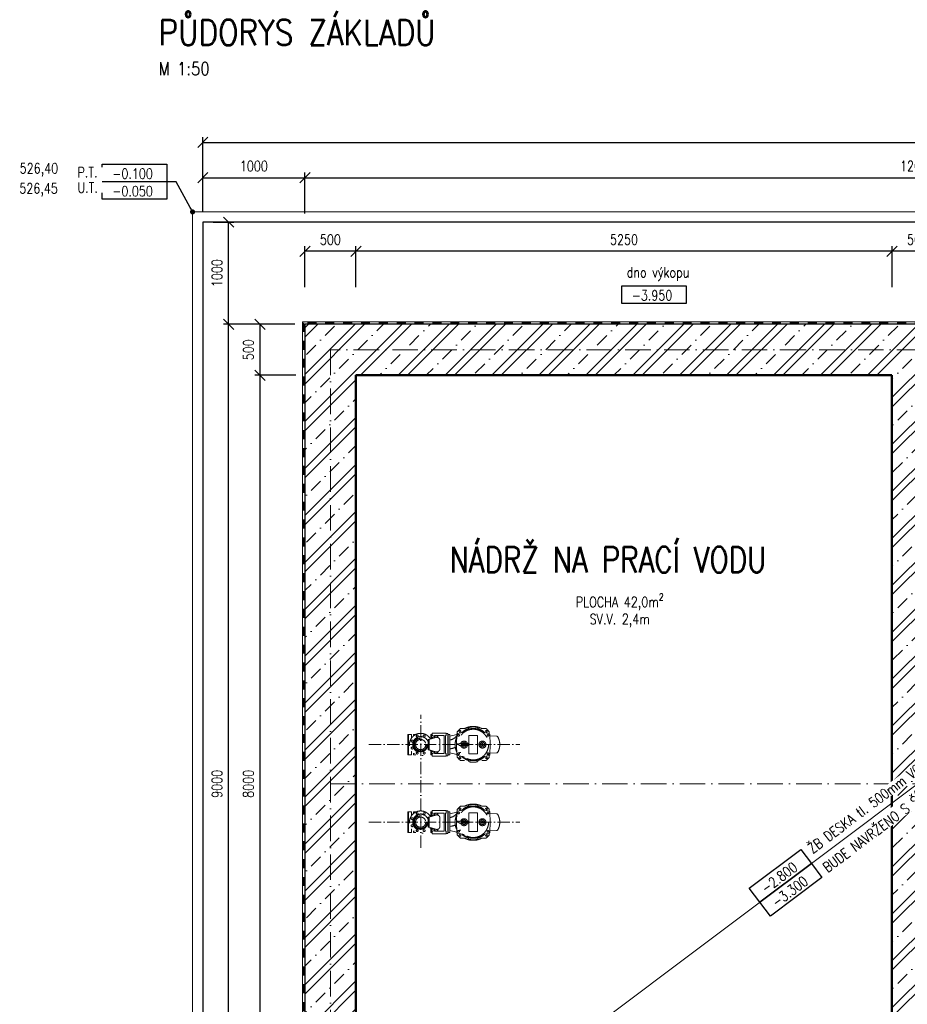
# Model space of a CAD drawing. Header units: millimetres. Extents: x 915 to 59085, y -9222 to 43090.
# Tile 72 of 79: x 915 to 9609, y 18686 to 28327. Entities that reach past the tile are written whole.
import ezdxf
from ezdxf import colors
from ezdxf.entities.mleader import LeaderData, LeaderLine
from ezdxf.enums import TextEntityAlignment as Align
from ezdxf.math import Vec2, Vec3

# ---------------------------------------------------------------- set-up
doc = ezdxf.new("R2010")
doc.units = ezdxf.units.MM
doc.header["$LTSCALE"] = 50
doc.set_wipeout_variables(frame=1)
for name, pattern in [('A_CARA_15', [7.6, 5, -1.3, 0, -1.3]), ('A_CARA_16', [11.4, 6, -1.8, 0, -1.8, 0, -1.8]), ('ACAD_ISO10W100', [18, 12, -3, 0, -3]), ('IZOL', [3.5, 1.75, -1.75])]:
    doc.linetypes.add(name, pattern=pattern)
doc.layers.get('Defpoints').update_dxf_attribs({"color": 132})
for name, color, linetype, lineweight in [('CA_HYDROIZOLACE', 62, 'IZOL', 35), ('CA_KOTY', 3, 'Continuous', 25), ('CA_OSY', 5, 'A_CARA_15', 18), ('CA_POHHRA18', 8, 'Continuous', 18), ('CA_POHHRA25', 7, 'Continuous', 25), ('CA_REZY', 1, 'Continuous', 50), ('CA_SRAFY', 9, 'Continuous', 13), ('CA_TEXT25', 7, 'Continuous', 25), ('CA_TEXT5', 1, 'Continuous', 50), ('CA_TG', 9, 'A_CARA_16', 13)]:
    doc.layers.add(name, color=color, linetype=linetype, lineweight=lineweight)
doc.layers.add('Obrysy', color=2, linetype='Continuous')
doc.styles.add('ARIAL', font='arial.ttf')
doc.styles.add('ROMANS', font='romans.shx', dxfattribs={"width": 0.8})
doc.dimstyles.new('A-50_(2.5)', dxfattribs={"dimscale": 50, "dimtxt": 2, "dimasz": 2, "dimexe": 1, "dimexo": 2, "dimgap": 0, "dimtad": 0, "dimdec": 0, "dimrnd": 1, "dimtxsty": 'ROMANS', "dimblk1": 'OBLIQUE', "dimblk2": 'OBLIQUE', "dimsah": 1, "dimcen": 2, "dimclrd": 256, "dimclre": 256, "dimclrt": 256, "dimadec": 1, "dimazin": 2, "dimtfac": 0.714286, "dimtdec": 0, "dimtmove": 0, "dimatfit": 3, "dimldrblk": 'DOTSMALL', "dimfxl": 7, "dimfxlon": 1, "dimtvp": 1.142857, "dimtfill": 1, "dimtolj": 1, "dimlwd": -1, "dimlwe": -1, "dimarcsym": 0})

# ---------------------------------------------------------------- blocks, each defined once
blk = doc.blocks.new('vk')
blk.add_lwpolyline([(-595, 344), (669, 344), (669, 0), (-595, 0)], close=True)
blk.add_wipeout([(-595, 344), (669, 344), (669, 0), (-595, 0)])
blk.add_lwpolyline([(-595, 344), (669, 344), (669, 0), (-595, 0)], close=True)
at = {"style": 'ARIAL'}
blk.add_attdef('VÝŠKOVÁ_KOTA', text='', height=200, dxfattribs=at).set_placement((-2, 57), align=Align.CENTER)
blk = doc.blocks.new('_Oblique')
at = {"color": 0, "linetype": 'ByBlock', "lineweight": -2}
blk.add_line((-0.5, -0.5), (0.5, 0.5), dxfattribs=at)
blk = doc.blocks.new('*D36')
at = {"layer": 'CA_KOTY', "transparency": 16777216}
for p, q in [((9458.8, 25708.8), (9458.8, 26108.8)), ((9958.8, 26058.8), (9458.8, 26058.8)), ((9958.8, 25708.8), (9958.8, 26108.8))]:
    blk.add_line(p, q, dxfattribs=at)
at = {"layer": 'Defpoints', "color": 0, "transparency": 16777216}
for p in [(9458.8, 26058.8), (9458.8, 24844.7), (9958.8, 24844.7)]:
    blk.add_point(p, dxfattribs=at)
at = {"layer": 'CA_KOTY', "transparency": 16777216, "xscale": 100, "yscale": 100, "zscale": 100, "rotation": 180}
blk.add_blockref('_Oblique', (9458.8, 26058.8), dxfattribs=at)
at = {"layer": 'CA_KOTY', "transparency": 16777216, "xscale": 100, "yscale": 100, "zscale": 100}
blk.add_blockref('_Oblique', (9958.8, 26058.8), dxfattribs=at)
at = {"layer": 'CA_KOTY', "transparency": 16777216, "insert": (9708.8, 26173.1), "char_height": 100, "attachment_point": 5, "style": 'ROMANS', "bg_fill": 3, "box_fill_scale": 1.1, "bg_fill_color": 256, "bg_fill_true_color": 13158600, "bg_fill_transparency": 0}
blk.add_mtext('\\A1;500', dxfattribs=at)
blk = doc.blocks.new('_DotSmall')
at = {"color": 0, "linetype": 'ByBlock', "const_width": 0.5}
blk.add_lwpolyline([(-0.0625, 0, 1), (0.0625, 0, 1)], format="xyb", close=True, dxfattribs=at)
blk = doc.blocks.new('*D37')
at = {"layer": 'CA_KOTY', "transparency": 16777216}
for p, q in [((4208.8, 25708.8), (4208.8, 26108.8)), ((9458.8, 26058.8), (4208.8, 26058.8)), ((9458.8, 25708.8), (9458.8, 26108.8))]:
    blk.add_line(p, q, dxfattribs=at)
at = {"layer": 'Defpoints', "color": 0, "transparency": 16777216}
for p in [(4208.8, 26058.8), (4208.8, 24844.7), (9458.8, 24844.7)]:
    blk.add_point(p, dxfattribs=at)
at = {"layer": 'CA_KOTY', "transparency": 16777216, "xscale": 100, "yscale": 100, "zscale": 100, "rotation": 180}
blk.add_blockref('_Oblique', (4208.8, 26058.8), dxfattribs=at)
at = {"layer": 'CA_KOTY', "transparency": 16777216, "xscale": 100, "yscale": 100, "zscale": 100}
blk.add_blockref('_Oblique', (9458.8, 26058.8), dxfattribs=at)
at = {"layer": 'CA_KOTY', "transparency": 16777216, "insert": (6833.8, 26173.1), "char_height": 100, "attachment_point": 5, "style": 'ROMANS', "bg_fill": 3, "box_fill_scale": 1.1, "bg_fill_color": 256, "bg_fill_true_color": 13158600, "bg_fill_transparency": 0}
blk.add_mtext('\\A1;5250', dxfattribs=at)
blk = doc.blocks.new('*D38')
at = {"layer": 'CA_KOTY', "transparency": 16777216}
for p, q in [((3708.8, 25708.8), (3708.8, 26108.8)), ((4208.8, 26058.8), (3708.8, 26058.8)), ((4208.8, 25708.8), (4208.8, 26108.8))]:
    blk.add_line(p, q, dxfattribs=at)
at = {"layer": 'Defpoints', "color": 0, "transparency": 16777216}
for p in [(3708.8, 26058.8), (3708.8, 25344.7), (4208.8, 24844.7)]:
    blk.add_point(p, dxfattribs=at)
at = {"layer": 'CA_KOTY', "transparency": 16777216, "xscale": 100, "yscale": 100, "zscale": 100, "rotation": 180}
blk.add_blockref('_Oblique', (3708.8, 26058.8), dxfattribs=at)
at = {"layer": 'CA_KOTY', "transparency": 16777216, "xscale": 100, "yscale": 100, "zscale": 100}
blk.add_blockref('_Oblique', (4208.8, 26058.8), dxfattribs=at)
at = {"layer": 'CA_KOTY', "transparency": 16777216, "insert": (3958.8, 26173.1), "char_height": 100, "attachment_point": 5, "style": 'ROMANS', "bg_fill": 3, "box_fill_scale": 1.1, "bg_fill_color": 256, "bg_fill_true_color": 13158600, "bg_fill_transparency": 0}
blk.add_mtext('\\A1;500', dxfattribs=at)
blk = doc.blocks.new('*D40')
at = {"layer": 'CA_KOTY', "transparency": 16777216}
for p, q in [((3620, 24844.7), (3220, 24844.7)), ((3270, 16844.7), (3270, 24844.7)), ((3620, 16844.7), (3220, 16844.7))]:
    blk.add_line(p, q, dxfattribs=at)
at = {"layer": 'Defpoints', "color": 0, "transparency": 16777216}
for p in [(3270, 24844.7), (4208.8, 24844.7), (4208.8, 16844.7)]:
    blk.add_point(p, dxfattribs=at)
at = {"layer": 'CA_KOTY', "transparency": 16777216, "xscale": 100, "yscale": 100, "zscale": 100}
for p, rotation in [((3270, 24844.7), 90), ((3270, 16844.7), 270)]:
    blk.add_blockref('_Oblique', p, dxfattribs=dict(at, rotation=rotation))
at = {"layer": 'CA_KOTY', "transparency": 16777216, "insert": (3155.7, 20844.7), "char_height": 100, "attachment_point": 5, "rotation": 90, "style": 'ROMANS', "bg_fill": 3, "box_fill_scale": 1.1, "bg_fill_color": 256, "bg_fill_true_color": 13158600, "bg_fill_transparency": 0}
blk.add_mtext('\\A1;8000', dxfattribs=at)
blk = doc.blocks.new('*D41')
at = {"layer": 'CA_KOTY', "transparency": 16777216}
for p, q in [((3608.8, 25344.7), (3220, 25344.7)), ((3270, 24844.7), (3270, 25344.7)), ((3620, 24844.7), (3220, 24844.7))]:
    blk.add_line(p, q, dxfattribs=at)
at = {"layer": 'Defpoints', "color": 0, "transparency": 16777216}
for p in [(3270, 25344.7), (3708.8, 25344.7), (4208.8, 24844.7)]:
    blk.add_point(p, dxfattribs=at)
at = {"layer": 'CA_KOTY', "transparency": 16777216, "xscale": 100, "yscale": 100, "zscale": 100}
for p, rotation in [((3270, 25344.7), 90), ((3270, 24844.7), 270)]:
    blk.add_blockref('_Oblique', p, dxfattribs=dict(at, rotation=rotation))
at = {"layer": 'CA_KOTY', "transparency": 16777216, "insert": (3155.7, 25094.7), "char_height": 100, "attachment_point": 5, "rotation": 90, "style": 'ROMANS', "bg_fill": 3, "box_fill_scale": 1.1, "bg_fill_color": 256, "bg_fill_true_color": 13158600, "bg_fill_transparency": 0}
blk.add_mtext('\\A1;500', dxfattribs=at)
blk = doc.blocks.new('*D43')
at = {"layer": 'CA_KOTY', "transparency": 16777216}
for p, q in [((3312.1, 25344.7), (2912.1, 25344.7)), ((2962.1, 16344.7), (2962.1, 25344.7)), ((3312.1, 16344.7), (2912.1, 16344.7))]:
    blk.add_line(p, q, dxfattribs=at)
at = {"layer": 'Defpoints', "color": 0, "transparency": 16777216}
for p in [(2962.1, 25344.7), (3708.8, 25344.7), (3708.8, 16344.7)]:
    blk.add_point(p, dxfattribs=at)
at = {"layer": 'CA_KOTY', "transparency": 16777216, "xscale": 100, "yscale": 100, "zscale": 100}
for p, rotation in [((2962.1, 25344.7), 90), ((2962.1, 16344.7), 270)]:
    blk.add_blockref('_Oblique', p, dxfattribs=dict(at, rotation=rotation))
at = {"layer": 'CA_KOTY', "transparency": 16777216, "insert": (2847.8, 20844.7), "char_height": 100, "attachment_point": 5, "rotation": 90, "style": 'ROMANS', "bg_fill": 3, "box_fill_scale": 1.1, "bg_fill_color": 256, "bg_fill_true_color": 13158600, "bg_fill_transparency": 0}
blk.add_mtext('\\A1;9000', dxfattribs=at)
blk = doc.blocks.new('*D44')
at = {"layer": 'CA_KOTY', "transparency": 16777216}
for p, q in [((2808.8, 26344.7), (3012.1, 26344.7)), ((2962.1, 25344.7), (2962.1, 26344.7)), ((3312.1, 25344.7), (2912.1, 25344.7))]:
    blk.add_line(p, q, dxfattribs=at)
at = {"layer": 'Defpoints', "color": 0, "transparency": 16777216}
for p in [(2708.8, 26344.7), (2962.1, 26344.7), (3708.8, 25344.7)]:
    blk.add_point(p, dxfattribs=at)
at = {"layer": 'CA_KOTY', "transparency": 16777216, "xscale": 100, "yscale": 100, "zscale": 100}
for p, rotation in [((2962.1, 26344.7), 90), ((2962.1, 25344.7), 270)]:
    blk.add_blockref('_Oblique', p, dxfattribs=dict(at, rotation=rotation))
at = {"layer": 'CA_KOTY', "transparency": 16777216, "insert": (2847.8, 25844.7), "char_height": 100, "attachment_point": 5, "rotation": 90, "style": 'ROMANS', "bg_fill": 3, "box_fill_scale": 1.1, "bg_fill_color": 256, "bg_fill_true_color": 13158600, "bg_fill_transparency": 0}
blk.add_mtext('\\A1;1000', dxfattribs=at)
blk = doc.blocks.new('*D46')
at = {"layer": 'CA_KOTY', "transparency": 16777216}
for p, q in [((2708.8, 26775.3), (2708.8, 27175.3)), ((2708.8, 27125.3), (20308.8, 27125.3)), ((20308.8, 26775.3), (20308.8, 27175.3))]:
    blk.add_line(p, q, dxfattribs=at)
at = {"layer": 'Defpoints', "color": 0, "transparency": 16777216}
for p in [(20308.8, 27125.3), (2708.8, 26344.7), (20308.8, 26344.7)]:
    blk.add_point(p, dxfattribs=at)
at = {"layer": 'CA_KOTY', "transparency": 16777216, "xscale": 100, "yscale": 100, "zscale": 100, "rotation": 180}
blk.add_blockref('_Oblique', (2708.8, 27125.3), dxfattribs=at)
at = {"layer": 'CA_KOTY', "transparency": 16777216, "xscale": 100, "yscale": 100, "zscale": 100}
blk.add_blockref('_Oblique', (20308.8, 27125.3), dxfattribs=at)
at = {"layer": 'CA_KOTY', "transparency": 16777216, "insert": (11508.8, 27239.6), "char_height": 100, "attachment_point": 5, "style": 'ROMANS', "bg_fill": 3, "box_fill_scale": 1.1, "bg_fill_color": 256, "bg_fill_true_color": 13158600, "bg_fill_transparency": 0}
blk.add_mtext('\\A1;17600', dxfattribs=at)
blk = doc.blocks.new('_Dot')
at = {"layer": 'Obrysy', "color": 0, "lineweight": -2}
blk.add_line((-0.5, 0), (-1, 0), dxfattribs=at)
at = {"layer": 'Obrysy', "color": 0, "const_width": 0.5}
blk.add_lwpolyline([(-0.25, 0, 1), (0.25, 0, 1)], format="xyb", close=True, dxfattribs=at)
blk = doc.blocks.new('*D119')
at = {"layer": 'CA_KOTY', "transparency": 16777216}
for p, q in [((2708.8, 26444.7), (2708.8, 26829.2)), ((3708.8, 26429.2), (3708.8, 26829.2)), ((2708.8, 26779.2), (3708.8, 26779.2))]:
    blk.add_line(p, q, dxfattribs=at)
at = {"layer": 'Defpoints', "color": 0, "transparency": 16777216}
for p in [(3708.8, 26779.2), (2708.8, 26344.7), (3708.8, 25344.7)]:
    blk.add_point(p, dxfattribs=at)
at = {"layer": 'CA_KOTY', "transparency": 16777216, "xscale": 100, "yscale": 100, "zscale": 100, "rotation": 180}
blk.add_blockref('_Oblique', (2708.8, 26779.2), dxfattribs=at)
at = {"layer": 'CA_KOTY', "transparency": 16777216, "xscale": 100, "yscale": 100, "zscale": 100}
blk.add_blockref('_Oblique', (3708.8, 26779.2), dxfattribs=at)
at = {"layer": 'CA_KOTY', "transparency": 16777216, "insert": (3208.8, 26893.5), "char_height": 100, "attachment_point": 5, "style": 'ROMANS', "bg_fill": 3, "box_fill_scale": 1.1, "bg_fill_color": 256, "bg_fill_true_color": 13158600, "bg_fill_transparency": 0}
blk.add_mtext('\\A1;1000', dxfattribs=at)
blk = doc.blocks.new('*D120')
at = {"layer": 'CA_KOTY', "transparency": 16777216}
for p, q in [((3708.8, 26429.2), (3708.8, 26829.2)), ((15708.8, 26429.2), (15708.8, 26829.2)), ((3708.8, 26779.2), (15708.8, 26779.2))]:
    blk.add_line(p, q, dxfattribs=at)
at = {"layer": 'Defpoints', "color": 0, "transparency": 16777216}
for p in [(15708.8, 26779.2), (3708.8, 25344.7), (15708.8, 25344.7)]:
    blk.add_point(p, dxfattribs=at)
at = {"layer": 'CA_KOTY', "transparency": 16777216, "xscale": 100, "yscale": 100, "zscale": 100, "rotation": 180}
blk.add_blockref('_Oblique', (3708.8, 26779.2), dxfattribs=at)
at = {"layer": 'CA_KOTY', "transparency": 16777216, "xscale": 100, "yscale": 100, "zscale": 100}
blk.add_blockref('_Oblique', (15708.8, 26779.2), dxfattribs=at)
at = {"layer": 'CA_KOTY', "transparency": 16777216, "insert": (9708.8, 26893.5), "char_height": 100, "attachment_point": 5, "style": 'ROMANS', "bg_fill": 3, "box_fill_scale": 1.1, "bg_fill_color": 256, "bg_fill_true_color": 13158600, "bg_fill_transparency": 0}
blk.add_mtext('\\A1;12000', dxfattribs=at)
blk = doc.blocks.new('A$C0e1fa53e')
at = {"linetype": 'ACAD_ISO10W100', "ltscale": 0.2}
for p, q in [((633.9, 3374.9), (633.9, 4674.9)), ((126.5, 4384.6), (1605.6, 4384.6)), ((126.5, 3624.6), (1605.6, 3624.6))]:
    blk.add_line(p, q, dxfattribs=at)
for p, q in [((1023.8, 4540.6), (1064.3, 4540.6)), ((1102.4, 4535), (1102.4, 4543.1)), ((1195.4, 4543.1), (1195.4, 4535)), ((1233.6, 4540.6), (1274.1, 4540.6)), ((507.9, 4484.6), (507.9, 4284.6)), ((542.9, 4484.6), (507.9, 4484.6)), ((515.9, 4484.6), (515.9, 4388.6)), ((542.9, 4459.6), (542.9, 4484.6)), ((562.9, 4484.6), (562.9, 4468.6)), ((588.1, 4484.6), (562.9, 4484.6)), ((581.9, 4484.6), (582.1, 4484.5)), ((582.1, 4484.5), (582.3, 4484.5)), ((582.3, 4484.5), (582.4, 4484.4)), ((582.4, 4484.4), (582.6, 4484.3)), ((582.6, 4484.3), (582.7, 4484.1)), ((582.7, 4484.1), (582.8, 4483.9)), ((582.8, 4483.9), (583, 4483.7)), ((583, 4483.7), (583.1, 4483.4)), ((583.1, 4483.4), (583.2, 4483.1)), ((583.2, 4483.1), (583.3, 4482.8)), ((583.3, 4482.8), (583.4, 4482.4)), ((583.4, 4482.4), (583.5, 4482.3)), ((590.4, 4464.9), (593, 4464.9)), ((603.9, 4459.3), (591.3, 4462.9)), ((592.6, 4474.2), (593, 4464.9)), ((593, 4464.9), (606.3, 4461.1)), ((705.9, 4334.6), (705.9, 4434.6)), ((705.9, 4434.6), (715.9, 4434.6)), ((783.5, 4454.4), (715.9, 4434.6)), ((715.9, 4334.6), (715.9, 4434.6)), ((727.4, 4442.6), (731.8, 4442.6)), ((728.6, 4440.7), (756.7, 4456.9)), ((747.9, 4484.6), (732.9, 4484.6)), ((732.9, 4443.2), (732.9, 4484.6)), ((732.9, 4461.9), (740.9, 4461.9)), ((740.9, 4447.8), (740.9, 4484.6)), ((747.9, 4472.6), (747.9, 4497.6)), ((884.9, 4497.6), (747.9, 4497.6)), ((747.9, 4472.6), (756.7, 4472.6)), ((756.7, 4472.6), (756.7, 4446.5)), ((768.6, 4450), (768.6, 4472.6)), ((768.6, 4472.6), (864.3, 4472.6)), ((782.4, 4454), (782.4, 4472.6)), ((782.9, 4472.6), (782.9, 4471.3)), ((789.9, 4457.3), (789.9, 4455.5)), ((789.9, 4457.3), (793.9, 4457.3)), ((793.9, 4457.3), (793.9, 4455.5)), ((798.9, 4454.7), (798.9, 4472.6)), ((803.4, 4472.6), (803.4, 4453.3)), ((864.3, 4472.6), (864.3, 4296.6)), ((876.2, 4472.6), (884.9, 4472.6)), ((876.2, 4296.6), (876.2, 4472.6)), ((884.9, 4472.6), (884.9, 4497.6)), ((884.9, 4494.6), (898.9, 4494.6)), ((898.9, 4494.6), (898.9, 4274.6)), ((898.9, 4448.8), (901.9, 4450.6)), ((901.9, 4284.6), (901.9, 4484.6)), ((901.9, 4484.6), (920.9, 4484.6)), ((920.9, 4284.6), (920.9, 4484.6)), ((920.9, 4465.5), (986.5, 4483)), ((983.9, 4384.6), (986.5, 4482.3)), ((992.9, 4491.4), (992.9, 4509.7)), ((994.4, 4491.8), (1060.7, 4505.9)), ((1106.4, 4474.6), (1191.4, 4474.6)), ((1106.4, 4391.9), (1106.4, 4474.6)), ((1191.4, 4474.6), (1191.4, 4294.6)), ((1237.1, 4505.9), (1303.5, 4491.8)), ((1284.7, 4470.9), (1300.7, 4470.1)), ((1304.9, 4509.7), (1304.9, 4491.4)), ((1311.4, 4482.3), (1313.9, 4384.6)), ((1311.7, 4469.5), (1376.9, 4466.1)), ((507.9, 4388.6), (524, 4388.6)), ((507.9, 4380.6), (524, 4380.6)), ((513, 4380.6), (513, 4388.6)), ((515.9, 4380.6), (515.9, 4284.6)), ((821.9, 4343.6), (821.9, 4425.6)), ((986.5, 4286.9), (983.9, 4384.6)), ((1018.2, 4394.6), (1099.6, 4394.6)), ((1099.6, 4374.6), (1018.2, 4374.6)), ((1106.4, 4294.6), (1106.4, 4377.2)), ((1313.9, 4384.6), (1311.4, 4286.9)), ((542.9, 4284.6), (507.9, 4284.6)), ((542.9, 4284.6), (542.9, 4309.6)), ((562.9, 4300.5), (562.9, 4284.6)), ((588.1, 4284.6), (562.9, 4284.6)), ((582, 4284.6), (581.9, 4284.6)), ((582.2, 4284.6), (582, 4284.6)), ((582.3, 4284.7), (582.2, 4284.6)), ((582.5, 4284.8), (582.3, 4284.7)), ((582.6, 4284.9), (582.5, 4284.8)), ((582.8, 4285.1), (582.6, 4284.9)), ((582.9, 4285.3), (582.8, 4285.1)), ((583, 4285.6), (582.9, 4285.3)), ((583.2, 4285.8), (583, 4285.6)), ((583.3, 4286.1), (583.2, 4285.8)), ((583.4, 4286.5), (583.3, 4286.1)), ((583.5, 4286.8), (583.4, 4286.5)), ((590.4, 4304.2), (593, 4304.2)), ((591.3, 4306.2), (603.9, 4309.8)), ((593, 4304.2), (592.6, 4294.9)), ((606.3, 4308.1), (593, 4304.2)), ((705.9, 4334.6), (715.9, 4334.6)), ((715.9, 4334.6), (783.5, 4314.8)), ((731.8, 4326.6), (727.4, 4326.6)), ((756.7, 4312.2), (728.6, 4328.5)), ((732.9, 4284.6), (732.9, 4325.9)), ((732.9, 4307.2), (740.9, 4307.2)), ((747.9, 4284.6), (732.9, 4284.6)), ((740.9, 4284.6), (740.9, 4321.3)), ((756.7, 4296.6), (747.9, 4296.6)), ((747.9, 4271.6), (747.9, 4296.6)), ((747.9, 4271.6), (884.9, 4271.6)), ((756.7, 4322.6), (756.7, 4296.6)), ((768.6, 4296.6), (768.6, 4319.1)), ((864.3, 4296.6), (768.6, 4296.6)), ((782.4, 4296.6), (782.4, 4315.1)), ((782.9, 4297.8), (782.9, 4296.6)), ((789.9, 4313.6), (789.9, 4311.8)), ((789.9, 4311.8), (793.9, 4311.8)), ((793.9, 4313.6), (793.9, 4311.8)), ((798.9, 4296.6), (798.9, 4314.4)), ((803.4, 4315.9), (803.4, 4296.6)), ((884.9, 4296.6), (876.2, 4296.6)), ((884.9, 4271.6), (884.9, 4296.6)), ((898.9, 4274.6), (884.9, 4274.6)), ((901.9, 4318.6), (898.9, 4320.3)), ((920.9, 4284.6), (901.9, 4284.6)), ((986.5, 4286.1), (920.9, 4303.7)), ((992.9, 4259.4), (992.9, 4277.8)), ((1060.7, 4263.2), (994.4, 4277.3)), ((1191.4, 4294.6), (1106.4, 4294.6)), ((1303.5, 4277.3), (1237.1, 4263.2)), ((1300.7, 4299.1), (1284.7, 4298.2)), ((1304.9, 4277.8), (1304.9, 4259.4)), ((1376.9, 4303.1), (1311.7, 4299.6)), ((1064.3, 4228.6), (1023.8, 4228.6)), ((1102.4, 4226.1), (1102.4, 4234.1)), ((1195.4, 4234.1), (1195.4, 4226.1)), ((1274.1, 4228.6), (1233.6, 4228.6)), ((1023.8, 3780.6), (1064.3, 3780.6)), ((1102.4, 3775), (1102.4, 3783.1)), ((1195.4, 3783.1), (1195.4, 3775)), ((1233.6, 3780.6), (1274.1, 3780.6)), ((507.9, 3724.6), (507.9, 3524.6)), ((542.9, 3724.6), (507.9, 3724.6)), ((515.9, 3724.6), (515.9, 3628.6)), ((542.9, 3699.6), (542.9, 3724.6)), ((562.9, 3724.6), (562.9, 3708.6)), ((588.1, 3724.6), (562.9, 3724.6)), ((581.9, 3724.6), (582.1, 3724.5)), ((582.1, 3724.5), (582.3, 3724.5)), ((582.3, 3724.5), (582.4, 3724.4)), ((582.4, 3724.4), (582.6, 3724.3)), ((582.6, 3724.3), (582.7, 3724.1)), ((582.7, 3724.1), (582.8, 3723.9)), ((582.8, 3723.9), (583, 3723.7)), ((583, 3723.7), (583.1, 3723.4)), ((583.1, 3723.4), (583.2, 3723.1)), ((583.2, 3723.1), (583.3, 3722.8)), ((583.3, 3722.8), (583.4, 3722.4)), ((583.4, 3722.4), (583.5, 3722.3)), ((590.4, 3704.9), (593, 3704.9)), ((603.9, 3699.3), (591.3, 3702.9)), ((592.6, 3714.2), (593, 3704.9)), ((593, 3704.9), (606.3, 3701.1)), ((705.9, 3574.6), (705.9, 3674.6)), ((705.9, 3674.6), (715.9, 3674.6)), ((783.5, 3694.4), (715.9, 3674.6)), ((715.9, 3574.6), (715.9, 3674.6)), ((727.4, 3682.6), (731.8, 3682.6)), ((728.6, 3680.7), (756.7, 3696.9)), ((747.9, 3724.6), (732.9, 3724.6)), ((732.9, 3683.2), (732.9, 3724.6)), ((732.9, 3701.9), (740.9, 3701.9)), ((740.9, 3687.8), (740.9, 3724.6)), ((747.9, 3712.6), (747.9, 3737.6)), ((884.9, 3737.6), (747.9, 3737.6)), ((747.9, 3712.6), (756.7, 3712.6)), ((756.7, 3712.6), (756.7, 3686.5)), ((768.6, 3690), (768.6, 3712.6)), ((768.6, 3712.6), (864.3, 3712.6)), ((782.4, 3694), (782.4, 3712.6)), ((782.9, 3712.6), (782.9, 3711.3)), ((789.9, 3697.3), (789.9, 3695.5)), ((789.9, 3697.3), (793.9, 3697.3)), ((793.9, 3697.3), (793.9, 3695.5)), ((798.9, 3694.7), (798.9, 3712.6)), ((803.4, 3712.6), (803.4, 3693.3)), ((821.9, 3583.6), (821.9, 3665.6)), ((864.3, 3712.6), (864.3, 3536.6)), ((876.2, 3712.6), (884.9, 3712.6)), ((876.2, 3536.6), (876.2, 3712.6)), ((884.9, 3712.6), (884.9, 3737.6)), ((884.9, 3734.6), (898.9, 3734.6)), ((898.9, 3734.6), (898.9, 3514.6)), ((898.9, 3688.8), (901.9, 3690.6)), ((901.9, 3524.6), (901.9, 3724.6)), ((901.9, 3724.6), (920.9, 3724.6)), ((920.9, 3524.6), (920.9, 3724.6)), ((920.9, 3705.5), (986.5, 3723)), ((983.9, 3624.6), (986.5, 3722.3)), ((992.9, 3731.4), (992.9, 3749.7)), ((994.4, 3731.8), (1060.7, 3745.9)), ((1106.4, 3714.6), (1191.4, 3714.6)), ((1106.4, 3631.9), (1106.4, 3714.6)), ((1191.4, 3714.6), (1191.4, 3534.6)), ((1237.1, 3745.9), (1303.5, 3731.8)), ((1284.7, 3710.9), (1300.7, 3710.1)), ((1304.9, 3749.7), (1304.9, 3731.4)), ((1311.4, 3722.3), (1313.9, 3624.6)), ((1311.7, 3709.5), (1376.9, 3706.1)), ((507.9, 3628.6), (524, 3628.6)), ((507.9, 3620.6), (524, 3620.6)), ((513, 3620.6), (513, 3628.6)), ((515.9, 3620.6), (515.9, 3524.6)), ((705.9, 3574.6), (715.9, 3574.6)), ((715.9, 3574.6), (783.5, 3554.8)), ((756.7, 3552.2), (728.6, 3568.5)), ((986.5, 3526.9), (983.9, 3624.6)), ((1018.2, 3634.6), (1099.6, 3634.6)), ((1099.6, 3614.6), (1018.2, 3614.6)), ((1106.4, 3534.6), (1106.4, 3617.2)), ((1313.9, 3624.6), (1311.4, 3526.9)), ((542.9, 3524.6), (507.9, 3524.6)), ((542.9, 3524.6), (542.9, 3549.6)), ((562.9, 3540.5), (562.9, 3524.6)), ((588.1, 3524.6), (562.9, 3524.6)), ((582, 3524.6), (581.9, 3524.6)), ((582.2, 3524.6), (582, 3524.6)), ((582.3, 3524.7), (582.2, 3524.6)), ((582.5, 3524.8), (582.3, 3524.7)), ((582.6, 3524.9), (582.5, 3524.8)), ((582.8, 3525.1), (582.6, 3524.9)), ((582.9, 3525.3), (582.8, 3525.1)), ((583, 3525.6), (582.9, 3525.3)), ((583.2, 3525.8), (583, 3525.6)), ((583.3, 3526.1), (583.2, 3525.8)), ((583.4, 3526.5), (583.3, 3526.1)), ((583.5, 3526.8), (583.4, 3526.5)), ((590.4, 3544.2), (593, 3544.2)), ((591.3, 3546.2), (603.9, 3549.8)), ((593, 3544.2), (592.6, 3534.9)), ((606.3, 3548.1), (593, 3544.2)), ((731.8, 3566.6), (727.4, 3566.6)), ((732.9, 3524.6), (732.9, 3565.9)), ((732.9, 3547.2), (740.9, 3547.2)), ((747.9, 3524.6), (732.9, 3524.6)), ((740.9, 3524.6), (740.9, 3561.3)), ((756.7, 3536.6), (747.9, 3536.6)), ((747.9, 3511.6), (747.9, 3536.6)), ((747.9, 3511.6), (884.9, 3511.6)), ((756.7, 3562.6), (756.7, 3536.6)), ((768.6, 3536.6), (768.6, 3559.1)), ((864.3, 3536.6), (768.6, 3536.6)), ((782.4, 3536.6), (782.4, 3555.1)), ((782.9, 3537.8), (782.9, 3536.6)), ((789.9, 3553.6), (789.9, 3551.8)), ((789.9, 3551.8), (793.9, 3551.8)), ((793.9, 3553.6), (793.9, 3551.8)), ((798.9, 3536.6), (798.9, 3554.4)), ((803.4, 3555.9), (803.4, 3536.6)), ((884.9, 3536.6), (876.2, 3536.6)), ((884.9, 3511.6), (884.9, 3536.6)), ((898.9, 3514.6), (884.9, 3514.6)), ((901.9, 3558.6), (898.9, 3560.3)), ((920.9, 3524.6), (901.9, 3524.6)), ((986.5, 3526.1), (920.9, 3543.7)), ((992.9, 3499.4), (992.9, 3517.8)), ((1060.7, 3503.2), (994.4, 3517.3)), ((1102.4, 3466.1), (1102.4, 3474.1)), ((1191.4, 3534.6), (1106.4, 3534.6)), ((1195.4, 3474.1), (1195.4, 3466.1)), ((1303.5, 3517.3), (1237.1, 3503.2)), ((1300.7, 3539.1), (1284.7, 3538.2)), ((1304.9, 3517.8), (1304.9, 3499.4)), ((1376.9, 3543.1), (1311.7, 3539.6)), ((1064.3, 3468.6), (1023.8, 3468.6)), ((1274.1, 3468.6), (1233.6, 3468.6))]:
    blk.add_line(p, q)
for centre, radius in [((1148.9, 4384.6), 150), ((633.9, 4384.6), 70), ((633.9, 4384.6), 62), ((633.9, 4384.6), 50), ((599.5, 4467.7), 9.5), ((668.4, 4467.7), 9.5), ((1004.9, 4474.6), 9), ((1292.9, 4474.6), 9), ((550.8, 4419), 9.5), ((550.8, 4350.1), 9.5), ((1238.9, 4384.6), 34.4), ((1238.9, 4384.6), 22.5), ((1238.9, 4384.6), 10), ((599.5, 4301.4), 9.5), ((668.4, 4301.4), 9.5), ((1004.9, 4294.6), 9), ((1292.9, 4294.6), 9), ((1148.9, 3624.6), 150), ((550.8, 3659), 9.5), ((633.9, 3624.6), 70), ((633.9, 3624.6), 62), ((633.9, 3624.6), 50), ((599.5, 3707.7), 9.5), ((668.4, 3707.7), 9.5), ((1004.9, 3714.6), 9), ((1292.9, 3714.6), 9), ((550.8, 3590.1), 9.5), ((1238.9, 3624.6), 34.4), ((1238.9, 3624.6), 22.5), ((1238.9, 3624.6), 10), ((599.5, 3541.4), 9.5), ((668.4, 3541.4), 9.5), ((1004.9, 3534.6), 9), ((1292.9, 3534.6), 9)]:
    blk.add_circle(centre, radius)
for centre, radius, start, end in [((1148.9, 4384.6), 200, 128.73942, 141.26058), ((1148.9, 4384.6), 162.5, 106.62783, 134.52636), ((1148.9, 4384.6), 157.5, 48.44826, 131.55174), ((1148.9, 4379.6), 182.5, 90, 118.0921), ((1148.9, 4384.6), 177.5, 61.50674, 118.49326), ((1112.4, 4543.1), 10, 104.08336, 180), ((1148.9, 4397.6), 160, 75.91664, 104.08336), ((1185.4, 4543.1), 10, 0, 75.91664), ((1148.9, 4384.6), 162.5, 45.47364, 73.37217), ((1148.9, 4384.6), 200, 38.73942, 51.26058), ((633.9, 4384.6), 110, 29.4269, 330.5731), ((552.9, 4459.6), 10, 180, 232.0353), ((633.9, 4384.6), 78, 22.61986, 337.38014), ((800.7, 4424.6), 50, 106.2602, 111.38549), ((791.9, 4425.6), 30, 0, 106.32529), ((898.9, 4539.6), 112.6, 281.26601, 320.7406), ((1148.9, 4384.6), 177.5, 156.81959, 203.18041), ((996.5, 4482), 10, 102, 178.5), ((1148.9, 4384.6), 162.5, 146.18449, 149.80474), ((1019.9, 4513.6), 8.75, 9.015, 260.985), ((1148.9, 4384.6), 177.5, 132.71394, 137.28606), ((1278, 4513.6), 8.75, 279.015, 170.985), ((1148.9, 4384.6), 177.5, 42.71394, 47.28606), ((1148.9, 4384.6), 162.5, 32.0494, 33.81551), ((1301.4, 4482), 10, 1.5, 78), ((1376.9, 4450.1), 16, 50.11262, 90), ((1258.9, 4384.6), 150, 328.76746, 31.23254), ((791.9, 4343.6), 30, 253.67471, 0), ((898.9, 4539.6), 197.5, 276.39559, 292.22249), ((1018.2, 4384.6), 10, 90, 270), ((1058.9, 4384.6), 34.4, 16.89794, 163.10206), ((1058.9, 4384.6), 34.4, 196.89794, 343.10206), ((1058.9, 4384.6), 22.5, 26.3878, 153.6122), ((1058.9, 4384.6), 22.5, 206.3878, 333.6122), ((1099.6, 4384.6), 10, 270, 90), ((552.9, 4309.6), 10, 127.9647, 180), ((800.7, 4344.6), 50, 248.61451, 253.7398), ((996.5, 4287.1), 10, 181.5, 258), ((1148.9, 4384.6), 200, 218.73942, 231.26058), ((1148.9, 4384.6), 162.5, 210.19526, 213.81551), ((1019.9, 4255.5), 8.75, 99.015, 350.985), ((1148.9, 4384.6), 177.5, 222.71394, 227.28606), ((1148.9, 4384.6), 162.5, 225.47364, 253.37217), ((1148.9, 4384.6), 157.5, 228.44826, 311.55174), ((1148.9, 4384.6), 162.5, 286.62783, 314.52636), ((1278, 4255.5), 8.75, 189.015, 80.985), ((1148.9, 4384.6), 177.5, 312.71394, 317.28606), ((1148.9, 4384.6), 200, 308.73942, 321.26058), ((1148.9, 4384.6), 162.5, 326.18449, 327.9506), ((1301.4, 4287.1), 10, 282, 358.5), ((1376.9, 4319.1), 16, 270, 309.88738), ((1112.4, 4226.1), 10, 180, 255.91664), ((1148.9, 4371.6), 160, 255.91664, 284.08336), ((1185.4, 4226.1), 10, 284.08336, 0), ((1148.9, 3624.6), 200, 128.73942, 141.26058), ((1019.9, 3753.6), 8.75, 9.015, 260.985), ((1148.9, 3624.6), 162.5, 106.62783, 134.52636), ((1148.9, 3624.6), 157.5, 48.44826, 131.55174), ((1148.9, 3619.6), 182.5, 90, 118.0921), ((1148.9, 3624.6), 177.5, 61.50674, 118.49326), ((1112.4, 3783.1), 10, 104.08336, 180), ((1148.9, 3637.6), 160, 75.91664, 104.08336), ((1185.4, 3783.1), 10, 0, 75.91664), ((1148.9, 3624.6), 162.5, 45.47364, 73.37217), ((1278, 3753.6), 8.75, 279.015, 170.985), ((1148.9, 3624.6), 200, 38.73942, 51.26058), ((633.9, 3624.6), 110, 29.4269, 330.5731), ((552.9, 3699.6), 10, 180, 232.0353), ((633.9, 3624.6), 78, 22.61986, 337.38014), ((800.7, 3664.6), 50, 106.2602, 111.38549), ((791.9, 3665.6), 30, 0, 106.32529), ((898.9, 3779.6), 112.6, 281.26601, 320.7406), ((1148.9, 3624.6), 177.5, 156.81959, 203.18041), ((996.5, 3722), 10, 102, 178.5), ((1148.9, 3624.6), 162.5, 146.18449, 149.80474), ((1148.9, 3624.6), 177.5, 132.71394, 137.28606), ((1148.9, 3624.6), 177.5, 42.71394, 47.28606), ((1148.9, 3624.6), 162.5, 32.0494, 33.81551), ((1301.4, 3722), 10, 1.5, 78), ((1376.9, 3690.1), 16, 50.11262, 90), ((1258.9, 3624.6), 150, 328.76746, 31.23254), ((791.9, 3583.6), 30, 253.67471, 0), ((898.9, 3779.6), 197.5, 276.39559, 292.22249), ((1018.2, 3624.6), 10, 90, 270), ((1058.9, 3624.6), 34.4, 16.89794, 163.10206), ((1058.9, 3624.6), 34.4, 196.89794, 343.10206), ((1058.9, 3624.6), 22.5, 26.3878, 153.6122), ((1058.9, 3624.6), 22.5, 206.3878, 333.6122), ((1099.6, 3624.6), 10, 270, 90), ((552.9, 3549.6), 10, 127.9647, 180), ((800.7, 3584.6), 50, 248.61451, 253.7398), ((996.5, 3527.1), 10, 181.5, 258), ((1148.9, 3624.6), 200, 218.73942, 231.26058), ((1148.9, 3624.6), 162.5, 210.19526, 213.81551), ((1019.9, 3495.5), 8.75, 99.015, 350.985), ((1148.9, 3624.6), 177.5, 222.71394, 227.28606), ((1148.9, 3624.6), 162.5, 225.47364, 253.37217), ((1148.9, 3624.6), 157.5, 228.44826, 311.55174), ((1148.9, 3624.6), 162.5, 286.62783, 314.52636), ((1278, 3495.5), 8.75, 189.015, 80.985), ((1148.9, 3624.6), 177.5, 312.71394, 317.28606), ((1148.9, 3624.6), 200, 308.73942, 321.26058), ((1148.9, 3624.6), 162.5, 326.18449, 327.9506), ((1301.4, 3527.1), 10, 282, 358.5), ((1376.9, 3559.1), 16, 270, 309.88738), ((1148.9, 3624.6), 177.5, 241.50674, 298.49326), ((1112.4, 3466.1), 10, 180, 255.91664), ((1148.9, 3611.6), 160, 255.91664, 284.08336), ((1185.4, 3466.1), 10, 284.08336, 0)]:
    blk.add_arc(centre, radius, start, end)

msp = doc.modelspace()

# ---------------------------------------------------------------- hatches: boundary and pattern name
at = {"layer": 'CA_SRAFY'}
h = msp.add_hatch(dxfattribs=at)
h.set_pattern_fill('ZELEZOBETON', color=256, scale=65)
h.set_pattern_definition([(45, (0, 0), (-229.8097, 229.8097), []), (45, (91.92, 0), (-229.8097, 229.8097), []), (45, (275.77, 0), (-137.886, 321.7336), [130, -65, 0, -65])])
h.paths.add_polyline_path([(15708.76, 25344.7), (3708.76, 25344.7), (3708.76, 16344.7), (15708.76, 16344.7)])
h.paths.add_polyline_path([(9458.76, 24844.7), (9458.76, 16844.7), (4208.76, 16844.7), (4208.76, 24844.7)], flags=16)
h.paths.add_polyline_path([(9958.76, 24844.7), (15208.76, 24844.7), (15208.76, 16844.7), (9958.76, 16844.7)], flags=16)

# ---------------------------------------------------------------- linework, layer by layer
at = {"layer": 'CA_HYDROIZOLACE'}
msp.add_lwpolyline([(3696.26, 16332.2), (15721.26, 16332.2), (15721.26, 25357.2), (3696.26, 25357.2)], close=True, dxfattribs=at)
at = {"layer": 'CA_OSY'}
msp.add_line((3958.76, 20844.7), (15458.76, 20844.7), dxfattribs=at)
at = {"layer": 'CA_POHHRA18'}
for points in [[(2608.76, 15244.7), (16808.76, 15244.7), (16808.76, 17744.7), (20408.76, 17744.7), (20408.76, 26444.7), (2608.76, 26444.7)], [(3683.76, 16319.7), (15733.76, 16319.7), (15733.76, 25369.7), (3683.76, 25369.7)]]:
    msp.add_lwpolyline(points, close=True, dxfattribs=at)
at = {"layer": 'CA_POHHRA25'}
for points in [[(2708.76, 15344.7), (16708.76, 15344.7), (16708.76, 17844.7), (20308.76, 17844.7), (20308.76, 26344.7), (2708.76, 26344.7)], [(3708.76, 16344.7), (15708.76, 16344.7), (15708.76, 25344.7), (3708.76, 25344.7)]]:
    msp.add_lwpolyline(points, close=True, dxfattribs=at)
at = {"layer": 'CA_REZY'}
msp.add_line((9458.76, 24844.7), (9458.76, 16844.7), dxfattribs=at)
msp.add_lwpolyline([(9458.76, 24844.7), (4208.76, 24844.7), (4208.76, 16844.7), (9458.76, 16844.7)], dxfattribs=at)

# ---------------------------------------------------------------- texts
at = {"layer": 'CA_KOTY', "color": 9, "char_height": 100, "width": 1.833200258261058e-12, "attachment_point": 7, "style": 'ROMANS', "bg_fill": 3, "box_fill_scale": 1.05, "bg_fill_color": 256, "bg_fill_transparency": 0}
for s, insert in [('526,40', (915.46, 26791.03)), ('526,45', (911.75, 26594.52))]:
    msp.add_mtext(s, dxfattribs=dict(at, insert=insert))
at = {"layer": 'CA_TEXT5', "char_height": 250, "width": 4.547473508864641e-12, "attachment_point": 1, "style": 'ROMANS'}
for s, insert in [('\\pxql;{\\W0.85;PŮDORYS ZÁKLADŮ\\P\\H0.5x;\\C7;M 1:50}', (2275.39, 28326.56)), ('\\A1;NÁDRŽ NA PRACÍ VODU', (5124.98, 23165.59))]:
    msp.add_mtext(s, dxfattribs=dict(at, insert=insert))

# ---------------------------------------------------------------- next in the draw order: block references
at = {"layer": 'CA_KOTY'}
ref = msp.add_blockref('vk', (2022.13, 26740.61), dxfattribs=dict(at, xscale=0.5, yscale=0.5, zscale=0.5))
ref.add_attrib('VÝŠKOVÁ_KOTA', '-0.100', dxfattribs={"height": 100, "style": 'ROMANS', "width": 0.8}).set_placement((2021.23, 26769.31), align=Align.CENTER)
ref = msp.add_blockref('vk', (7109.64, 25548.82), dxfattribs=dict(at, xscale=0.5, yscale=0.5, zscale=0.5))
ref.add_attrib('VÝŠKOVÁ_KOTA', '-3.950', dxfattribs={"height": 100, "style": 'ROMANS', "width": 0.8}).set_placement((7108.74, 25577.51), align=Align.CENTER)
ref = msp.add_blockref('vk', (8402.18, 19864.77), dxfattribs=dict(at, xscale=0.5, yscale=0.5, zscale=0.5, rotation=36.86989764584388))
ref.add_attrib('VÝŠKOVÁ_KOTA', '-2.800', dxfattribs={"height": 100, "rotation": 36.869898, "style": 'ROMANS', "width": 0.8}).set_placement((8384.24, 19887.19), align=Align.CENTER)

# ---------------------------------------------------------------- next in the draw order: block references
ref = msp.add_blockref('vk', (2022.13, 26568.71), dxfattribs=dict(at, xscale=0.5, yscale=0.5, zscale=0.5))
ref.add_attrib('VÝŠKOVÁ_KOTA', '-0.050', dxfattribs={"height": 100, "style": 'ROMANS', "width": 0.8}).set_placement((2021.23, 26597.41), align=Align.CENTER)
ref = msp.add_blockref('vk', (8505.32, 19727.25), dxfattribs=dict(at, xscale=0.5, yscale=0.5, zscale=0.5, rotation=36.86989764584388))
ref.add_attrib('VÝŠKOVÁ_KOTA', '-3.300', dxfattribs={"height": 100, "rotation": 36.869898, "style": 'ROMANS', "width": 0.8}).set_placement((8487.38, 19749.67), align=Align.CENTER)
at = {"layer": 'CA_TG'}
msp.add_blockref('A$C0e1fa53e', (4208.76, 16844.7), dxfattribs=at)

# ---------------------------------------------------------------- next in the draw order: linework, layer by layer
at = {"layer": 'CA_OSY'}
msp.add_lwpolyline([(3958.76, 16594.7), (15458.76, 16594.7), (15458.76, 25094.7), (3958.76, 25094.7)], close=True, dxfattribs=at)
at = {"layer": 'CA_POHHRA18'}
msp.add_line((3708.76, 16344.7), (15708.76, 25344.7), dxfattribs=at)

# ---------------------------------------------------------------- next in the draw order: texts
at = {"layer": 'CA_KOTY', "insert": (8701.69, 20129.93), "char_height": 100, "width": 1.833200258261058e-12, "attachment_point": 7, "rotation": 36.869898, "style": 'ROMANS', "bg_fill": 3, "box_fill_scale": 1.05, "bg_fill_color": 256, "bg_fill_transparency": 0}
msp.add_mtext('\\A1;ŽB DESKA tl. 500mm VODONEPROPUSTNÝ BETON C30/37 XC2, XF3, XA2', dxfattribs=at)
at = {"layer": 'CA_TEXT25', "insert": (6792.32, 22708.85), "char_height": 100, "attachment_point": 2, "style": 'ROMANS', "bg_fill": 3, "box_fill_scale": 1.05, "bg_fill_color": 256, "bg_fill_transparency": 0}
msp.add_mtext('\\A1;PLOCHA 42,0m{\\H0.7x;\\S2^ ;}\\PSV.V. 2,4m', dxfattribs=at)

# ---------------------------------------------------------------- next in the draw order: dimensions: what is measured, and where the dimension line sits
at = {"layer": 'CA_KOTY'}
dim = msp.add_linear_dim(base=(9458.76, 26058.8), p1=(9958.76, 24844.7), p2=(9458.76, 24844.7), dimstyle='A-50_(2.5)', override={"dimtmove": 1}, dxfattribs=at)
dim.commit()
dim.dimension.update_dxf_attribs({"geometry": '*D36', "text_midpoint": (9708.76, 26173.09)})

# ---------------------------------------------------------------- next in the draw order: texts
at = {"layer": 'CA_KOTY', "insert": (8849.1, 19944.58), "char_height": 100, "width": 1.158184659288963e-12, "attachment_point": 7, "rotation": 36.869898, "style": 'ROMANS', "bg_fill": 3, "box_fill_scale": 1.05, "bg_fill_color": 256, "bg_fill_transparency": 0}
msp.add_mtext('\\A1;BUDE NAVRŽENO S ŠÍŘKOU TRHLINY MAX. 0,2mm, VYZTUŽENOST cca 320kg/m{\\H0.7x;\\S3^ ;}', dxfattribs=at)

# ---------------------------------------------------------------- next in the draw order: dimensions: what is measured, and where the dimension line sits
at = {"layer": 'CA_KOTY'}
dim = msp.add_linear_dim(base=(4208.76, 26058.8), p1=(9458.76, 24844.7), p2=(4208.76, 24844.7), dimstyle='A-50_(2.5)', override={"dimtmove": 1}, dxfattribs=at)
dim.commit()
dim.dimension.update_dxf_attribs({"geometry": '*D37', "text_midpoint": (6833.76, 26173.09)})

# ---------------------------------------------------------------- next in the draw order: texts
at = {"layer": 'CA_KOTY', "insert": (7167.69, 25770.08), "char_height": 100, "attachment_point": 8, "style": 'ROMANS', "bg_fill": 3, "box_fill_scale": 1.05, "bg_fill_color": 256, "bg_fill_transparency": 0}
msp.add_mtext('dno výkopu', dxfattribs=at)

# ---------------------------------------------------------------- next in the draw order: dimensions: what is measured, and where the dimension line sits
at = {"layer": 'CA_KOTY'}
dim = msp.add_linear_dim(base=(3708.76, 26058.8), p1=(4208.76, 24844.7), p2=(3708.76, 25344.7), dimstyle='A-50_(2.5)', override={"dimtmove": 1}, dxfattribs=at)
dim.commit()
dim.dimension.update_dxf_attribs({"geometry": '*D38', "text_midpoint": (3958.76, 26173.09)})

# ---------------------------------------------------------------- next in the draw order: dimensions: what is measured, and where the dimension line sits
dim = msp.add_linear_dim(base=(3270.01, 24844.7), p1=(4208.76, 16844.7), p2=(4208.76, 24844.7), angle=90, dimstyle='A-50_(2.5)', override={"dimtmove": 1}, dxfattribs=at)
dim.commit()
dim.dimension.update_dxf_attribs({"geometry": '*D40', "text_midpoint": (3155.72, 20844.7)})

# ---------------------------------------------------------------- next in the draw order: dimensions: what is measured, and where the dimension line sits
dim = msp.add_linear_dim(base=(3270.01, 25344.7), p1=(4208.76, 24844.7), p2=(3708.76, 25344.7), angle=90, dimstyle='A-50_(2.5)', override={"dimtmove": 1}, dxfattribs=at)
dim.commit()
dim.dimension.update_dxf_attribs({"geometry": '*D41', "text_midpoint": (3155.72, 25094.7)})

# ---------------------------------------------------------------- next in the draw order: dimensions: what is measured, and where the dimension line sits
dim = msp.add_linear_dim(base=(2962.11, 25344.7), p1=(3708.76, 16344.7), p2=(3708.76, 25344.7), angle=90, dimstyle='A-50_(2.5)', override={"dimtmove": 1}, dxfattribs=at)
dim.commit()
dim.dimension.update_dxf_attribs({"geometry": '*D43', "text_midpoint": (2847.83, 20844.7)})

# ---------------------------------------------------------------- next in the draw order: dimensions: what is measured, and where the dimension line sits
dim = msp.add_linear_dim(base=(2962.11, 26344.7), p1=(3708.76, 25344.7), p2=(2708.76, 26344.7), angle=90, dimstyle='A-50_(2.5)', override={"dimtmove": 1}, dxfattribs=at)
dim.commit()
dim.dimension.update_dxf_attribs({"geometry": '*D44', "text_midpoint": (2847.83, 25844.7)})

# ---------------------------------------------------------------- next in the draw order: dimensions: what is measured, and where the dimension line sits
dim = msp.add_linear_dim(base=(20308.76, 27125.28), p1=(2708.76, 26344.7), p2=(20308.76, 26344.7), dimstyle='A-50_(2.5)', override={"dimtmove": 1}, dxfattribs=at)
dim.commit()
dim.dimension.update_dxf_attribs({"geometry": '*D46', "text_midpoint": (11508.76, 27239.57)})

# ---------------------------------------------------------------- next in the draw order: leaders
at = {"layer": 'CA_TEXT25'}
ml = msp.add_multileader_mtext('Standard', dxfattribs=at)
ml.set_content('\\A1;P.T. \\PU.T.', color=256, style='ROMANS')
ml.set_leader_properties()
ml.set_arrow_properties(name='DOT')
ml.build(insert=Vec2(0, 0))
ml.multileader.update_dxf_attribs({"text_left_attachment_type": 2, "text_right_attachment_type": 2, "dogleg_length": 50, "arrow_head_size": 50})
ctx = ml.context
ctx.base_point, ctx.char_height, ctx.arrow_head_size, ctx.landing_gap_size, ctx.plane_origin = Vec3(1431.54, 26740.61), 100, 50, 50, Vec3(-7028.45, 9791.53)
ctx.left_attachment, ctx.right_attachment = 2, 2
notes = []
notes.append((ctx, [(1, (1, 1, 0), (2449.21, 26740.61), (-1, 0), 727.19, [(1, [(2608.76, 26444.7)], 0, [])])]))
ctx.mtext.insert, ctx.mtext.defined_height, ctx.mtext.line_spacing_factor, ctx.mtext.line_spacing_style, ctx.mtext.flow_direction = Vec3(1481.54, 26882.28), 5.115907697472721e-13, 0.9, 2, 5
ctx.mtext.has_bg_fill, ctx.mtext.bg_color, ctx.mtext.bg_scale_factor, ctx.mtext.bg_transparency, ctx.mtext.use_window_bg_color = 1, -1073741824, 1, 0, 1
for ctx, leaders in notes:
    for number, flags, end, landing, length, lines in leaders:
        leader = LeaderData()
        leader.index, (leader.has_last_leader_line, leader.has_dogleg_vector, leader.attachment_direction) = number, flags
        leader.last_leader_point, leader.dogleg_vector, leader.dogleg_length = Vec3(end), Vec3(landing), length
        for number, points, colour, breaks in lines:
            line = LeaderLine()
            line.index, line.vertices, line.color, line.breaks = number, Vec3.list(points), colors.encode_raw_color(colour), breaks
            leader.lines.append(line)
        ctx.leaders.append(leader)

# ---------------------------------------------------------------- next in the draw order: dimensions: what is measured, and where the dimension line sits
at = {"layer": 'CA_KOTY'}
dim = msp.add_linear_dim(base=(3708.76, 26779.23), p1=(2708.76, 26344.7), p2=(3708.76, 25344.7), dimstyle='A-50_(2.5)', dxfattribs=at)
dim.commit()
dim.dimension.update_dxf_attribs({"geometry": '*D119', "text_midpoint": (3208.76, 26893.51)})

# ---------------------------------------------------------------- next in the draw order: dimensions: what is measured, and where the dimension line sits
dim = msp.add_linear_dim(base=(15708.76, 26779.23), p1=(3708.76, 25344.7), p2=(15708.76, 25344.7), dimstyle='A-50_(2.5)', override={"dimtmove": 1}, dxfattribs=at)
dim.commit()
dim.dimension.update_dxf_attribs({"geometry": '*D120', "text_midpoint": (9708.76, 26893.51)})

doc.saveas('drawing.dxf')
